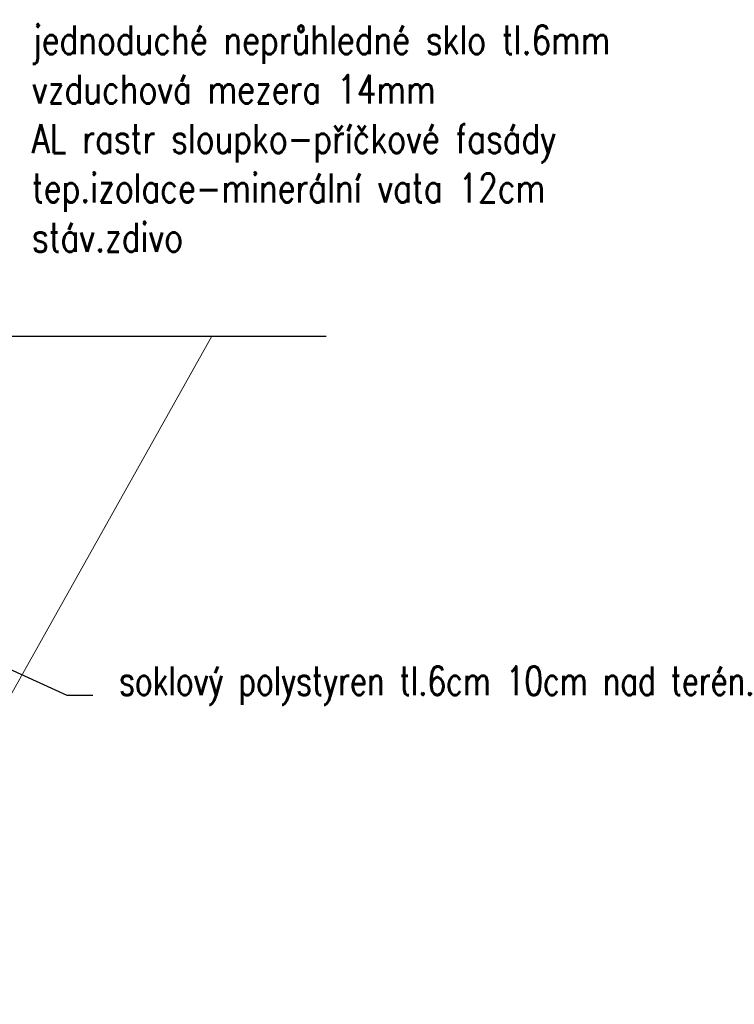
# Model space of a CAD drawing. Header units: millimetres. Extents: x -637441 to -130928, y -380379 to -53767.
# Tile 173 of 193: x -358837 to -355734, y -157123 to -152849. Entities that reach past the tile are written whole.
import ezdxf

# ---------------------------------------------------------------- set-up
doc = ezdxf.new("R2010")
doc.units = ezdxf.units.MM
doc.header["$LTSCALE"] = 10
doc.layers.add('CKTEXTY_MALE', color=7, linetype='Continuous', lineweight=25)
doc.layers.add('MB-kreskowanie', color=8, linetype='Continuous', lineweight=5)
doc.styles.get("Standard").update_dxf_attribs({"font": 'simplex.shx', "width": 0.8})

msp = doc.modelspace()

# ---------------------------------------------------------------- linework, layer by layer
at = {"layer": 'CKTEXTY_MALE', "color": 6}
msp.add_line((-359864.175, -154222.452), (-357506.442, -154222.483), dxfattribs=at)
at = {"layer": 'CKTEXTY_MALE'}
for p, q in [((-360314.235, -155014.599), (-358632.409, -155780.554)), ((-358632.409, -155780.554), (-358519.214, -155780.554))]:
    msp.add_line(p, q, dxfattribs=at)
at = {"layer": 'MB-kreskowanie', "color": 7, "linetype": 'ByBlock'}
for p, q in [((-357506.442, -154222.483), (-359864.175, -154222.452)), ((-359629.167, -157122.559), (-358002.728, -154222.476)), ((-358002.728, -154222.476), (-357506.442, -154222.483))]:
    msp.add_line(p, q, dxfattribs=at)

# ---------------------------------------------------------------- texts
at = {"layer": 'CKTEXTY_MALE', "color": 7, "width": 0.8}
for s, p in [('jednoduché neprůhledné sklo tl.6mm', (-358783.504, -152998.794)), ('vzduchová mezera 14mm', (-358783.504, -153213.079)), ('AL rastr sloupko-příčkové fasády', (-358783.504, -153427.365)), ('tep.izolace-minerální vata 12cm', (-358783.504, -153641.651)), ('stáv.zdivo', (-358783.504, -153855.937))]:
    msp.add_text(s, height=125, dxfattribs=at).set_placement(p)
at = {"layer": 'CKTEXTY_MALE', "width": 0.8}
msp.add_text('soklový polystyren tl.6cm 10cm nad terén.', height=125, dxfattribs=at).set_placement((-358406.02, -155780.554))

doc.saveas('drawing.dxf')
